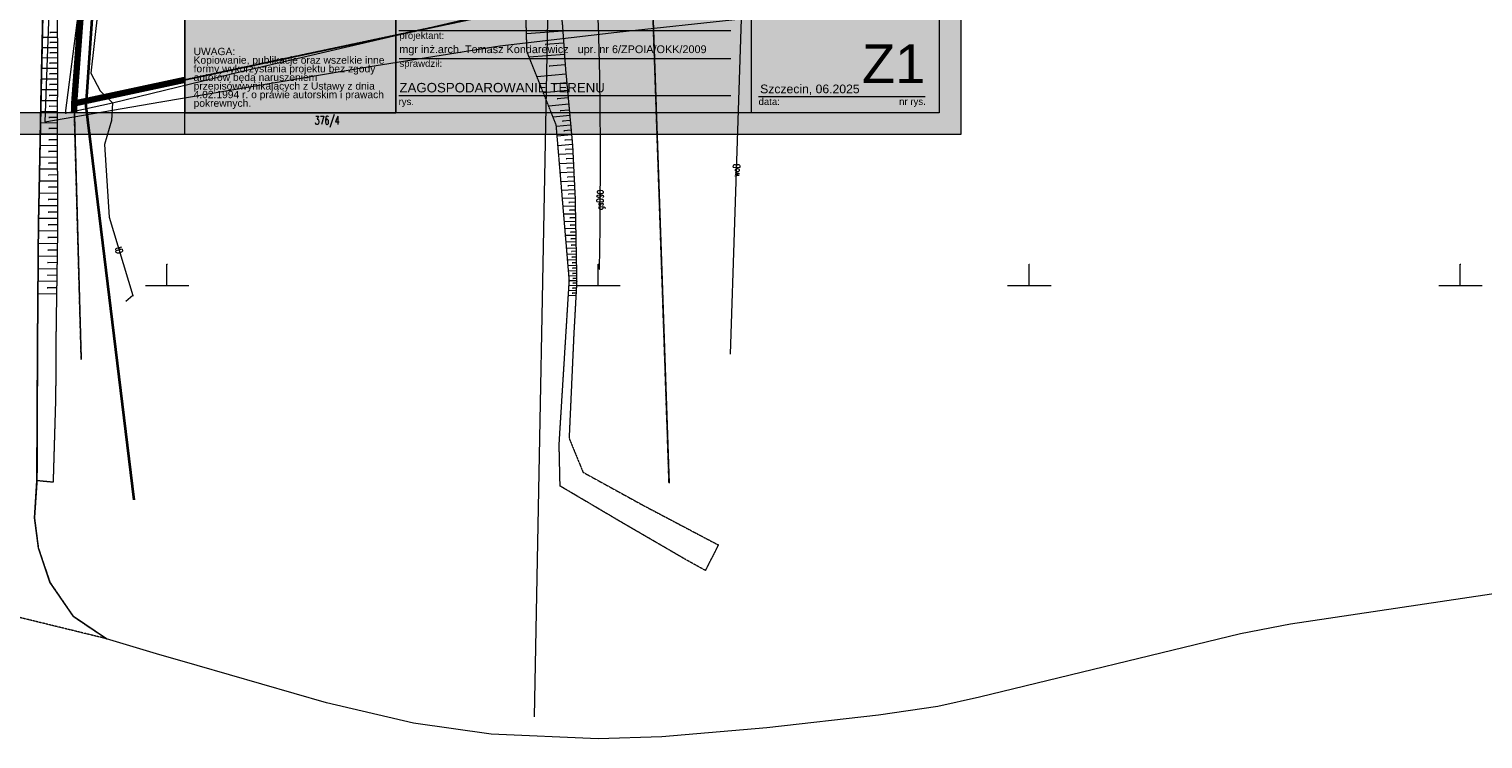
# Model space of a CAD drawing. Extents: x -280518 to 406552, y -27905 to 3675735.
# Tile 5 of 68: x -179824 to -11218, y -27905 to 54352. Entities that reach past the tile are written whole.
import ezdxf

# ---------------------------------------------------------------- set-up
doc = ezdxf.new("R2010")
doc.units = 0
doc.header["$MEASUREMENT"] = 0
doc.linetypes.add('L_0_03', pattern=[1, 0.5, -0.5])
doc.linetypes.add('L_0_06', pattern=[2, 1.5, -0.5])
for name, color, linetype, lineweight in [('000_Inne__niezydentyfikowane__Nr_Pióra__7', 7, 'Continuous', 13), ('0_Nr_Pióra__7', 7, 'Continuous', 13), ('ARCH MAPA RUSINOWO_Nr_Pióra__60', 230, 'Continuous', 211), ('ARCH TABELA_Nr_Pióra__1', 7, 'Continuous', 25), ('ARCH TABELA_Nr_Pióra__21', 7, 'Continuous', 9), ('ARCH TABELA_Nr_Pióra__7', 7, 'Continuous', 13), ('arch wypelnienia_Nr_Pióra__19', 255, 'Continuous', 13), ('arch wypelnienia_Nr_Pióra__21', 7, 'Continuous', 9), ('jezdnia_Nr_Pióra__7', 7, 'Continuous', 13), ('kraweznik_Nr_Pióra__7', 7, 'Continuous', 13), ('ogrodzenie_trwale_Nr_Pióra__7', 7, 'Continuous', 13), ('przewod_gazowy_Atr1_Nr_Pióra__7', 7, 'Continuous', 13), ('przewod_gazowy_Nr_Pióra__7', 7, 'Continuous', 13), ('przewod_telekomunikacyjny_napowietrzny_Nr_Pióra__30', 134, 'Continuous', 35), ('przewod_telekomunikacyjny_podziemny_Atr1_Nr_Pióra__7', 7, 'Continuous', 13), ('przewod_telekomunikacyjny_podziemny_Nr_Pióra__7', 7, 'Continuous', 13), ('przewod_wodociagowy_Atr1_Nr_Pióra__7', 7, 'Continuous', 13), ('przewod_wodociagowy_Nr_Pióra__7', 7, 'Continuous', 13), ('skarpa_nieumocniona_Nr_Pióra__7', 7, 'Continuous', 13), ('Wstawianie_ramki_sekcyjnej_z_opisem_Nr_Pióra__7', 7, 'Continuous', 13)]:
    doc.layers.add(name, color=color, linetype=linetype, lineweight=lineweight)
for name, color, linetype, lineweight, true_color in [('211_numer_dzialki_ewidencyjnej_Nr_Pióra__96', 7, 'Continuous', 13, 0x00d59f), ('218_kontur_uzytku_gruntowego_Nr_Pióra__3', 7, 'Continuous', 13, 0xff6600), ('219_dzialka_ewidencyjna_Nr_Pióra__96', 7, 'Continuous', 13, 0x00d59f)]:
    doc.layers.add(name, color=color, linetype=linetype, lineweight=lineweight, true_color=true_color)
doc.styles.add('GENERATED_STYLE_6', font='arial.ttf')
doc.styles.add('GENERATED_STYLE_8', font='arial.ttf')
doc.styles.add('GENERATED_STYLE_9', font='Simplex.shx', dxfattribs={"bigfont": 'BIGFONT.SHX'})
doc.linetypes.add('L_0_15_SHX', pattern='A,0,[2,Rusinowo ZAGOSPODAROWANIE1.Shx,S=7.5,R=0,X=0,Y=0],-7.5,0', length=7.5)
doc.linetypes.add('L_0_B0_SHX', pattern='A,0,[3,Rusinowo ZAGOSPODAROWANIE1.Shx,S=15,R=0,X=0,Y=0],-15,0', length=15)

msp = doc.modelspace()

# ---------------------------------------------------------------- hatches: boundary and pattern name
at = {"layer": 'arch wypelnienia_Nr_Pióra__19', "linetype": 'Continuous'}
h = msp.add_hatch(color=256, dxfattribs=at)
h.paths.add_polyline_path([(-280518, 189388), (-71768, 189388), (-71768, 42138), (-280518, 42138)], flags=0)
h.paths.add_polyline_path([(-268018, 44638), (-268018, 186888), (-74268, 186888), (-74268, 73694), (-161338, 73694), (-161768, 73694), (-161768, 44638)], flags=0)

# ---------------------------------------------------------------- linework, layer by layer
at = {"layer": '000_Inne__niezydentyfikowane__Nr_Pióra__7', "linetype": 'Continuous', "flags": 128}
for points in [[(-176548, 53955), (-177408, 53945)], [(-117928, 54115), (-122138, 53815)], [(-176548, 53375), (-178288, 53365)], [(-176538, 52785), (-177418, 52785)], [(-117828, 52725), (-119968, 52565)], [(-176528, 50995), (-178338, 51005)], [(-176538, 52195), (-178308, 52185)], [(-176528, 51595), (-177428, 51585)], [(-117738, 51395), (-121828, 51105)], [(-176538, 49775), (-178358, 49785)], [(-176538, 49165), (-177458, 49165)], [(-176528, 50385), (-177438, 50385)], [(-117558, 49115), (-120908, 48805)], [(-117648, 50195), (-119508, 50065)], [(-176548, 47295), (-178418, 47305)], [(-176538, 48545), (-178388, 48545)], [(-176538, 47925), (-177468, 47925)], [(-117388, 47225), (-120168, 46965)], [(-117468, 48125), (-118998, 47985)], [(-176548, 46035), (-178438, 46045)], [(-176548, 46665), (-177488, 46665)], [(-117238, 45645), (-119558, 45435)], [(-117308, 46395), (-118578, 46285)], [(-176558, 44755), (-178468, 44765)], [(-176558, 44115), (-177518, 44115)], [(-176548, 45395), (-177498, 45405)], [(-117118, 44335), (-119048, 44155)], [(-117178, 44965), (-118238, 44865)], [(-176568, 42165), (-178518, 42175)], [(-176558, 43465), (-178498, 43475)], [(-176558, 42815), (-177538, 42825)], [(-117018, 43205), (-118668, 43055)], [(-117068, 43755), (-117948, 43675)], [(-116958, 42655), (-117798, 42575)], [(-176568, 40845), (-178548, 40835)], [(-176568, 41505), (-177548, 41515)], [(-116908, 42095), (-118578, 41945)], [(-116808, 40985), (-118488, 40825)], [(-116858, 41535), (-117698, 41465)], [(-176558, 39505), (-178578, 39485)], [(-176548, 38825), (-177568, 38815)], [(-176558, 40175), (-177558, 40165)], [(-116748, 39885), (-118398, 39805)], [(-116698, 38805), (-118308, 38725)], [(-116778, 40425), (-117608, 40385)], [(-116728, 39345), (-117538, 39305)], [(-176548, 38135), (-178608, 38125)], [(-176548, 37445), (-177578, 37435)], [(-116648, 37755), (-118218, 37685)], [(-116668, 38285), (-117468, 38245)], [(-116618, 37245), (-117398, 37205)], [(-176538, 36745), (-178628, 36725)], [(-176538, 36035), (-177588, 36025)], [(-116598, 36735), (-118128, 36655)], [(-116548, 35735), (-118048, 35655)], [(-116568, 36235), (-117328, 36195)], [(-176518, 33875), (-178688, 33865)], [(-176528, 35325), (-178658, 35305)], [(-176528, 34605), (-177598, 34595)], [(-116508, 34755), (-117968, 34725)], [(-116488, 33815), (-117888, 33795)], [(-116528, 35245), (-117268, 35205)], [(-116498, 34285), (-117208, 34265)], [(-176508, 32405), (-178718, 32395)], [(-176518, 33145), (-177608, 33135)], [(-116468, 32915), (-117818, 32895)], [(-116448, 32055), (-117738, 32035)], [(-116478, 33365), (-117168, 33355)], [(-116458, 32485), (-117118, 32475)], [(-176528, 30925), (-178738, 30965)], [(-176518, 31665), (-177628, 31685)], [(-116438, 31235), (-117668, 31205)], [(-116418, 30435), (-117608, 30415)], [(-116448, 31635), (-117078, 31625)], [(-116428, 30835), (-117038, 30815)], [(-176548, 29455), (-178758, 29495)], [(-176558, 28725), (-177658, 28745)], [(-176538, 30195), (-177638, 30215)], [(-116408, 29685), (-117538, 29655)], [(-116388, 28955), (-117478, 28935)], [(-116418, 30055), (-116998, 30045)], [(-116398, 29315), (-116958, 29305)], [(-176568, 27995), (-178768, 28025)], [(-176578, 27265), (-177678, 27285)], [(-116378, 28255), (-117418, 28235)], [(-116368, 27595), (-117368, 27575)], [(-116388, 28605), (-116918, 28595)], [(-116368, 27925), (-116878, 27915)], [(-116358, 27265), (-116848, 27255)], [(-176598, 26535), (-178778, 26575)], [(-176608, 25815), (-177698, 25825)], [(-116358, 26955), (-117308, 26935)], [(-116338, 26335), (-117258, 26315)], [(-116328, 25745), (-117208, 25735)], [(-116348, 26645), (-116818, 26635)], [(-116338, 26045), (-116788, 26035)], [(-116328, 25465), (-116758, 25455)], [(-176638, 23645), (-178798, 23685)], [(-176618, 25085), (-178788, 25125)], [(-176628, 24365), (-177708, 24385)], [(-116378, 24025), (-117238, 24075)], [(-116348, 24605), (-117208, 24655)], [(-116318, 25175), (-117178, 25165)], [(-116388, 23735), (-116828, 23765)], [(-116358, 24315), (-116788, 24335)], [(-116328, 24895), (-116758, 24915)], [(-116408, 23445), (-117278, 23495)]]:
    msp.add_lwpolyline(points, dxfattribs=at)
at = {"layer": '0_Nr_Pióra__7', "linetype": 'Continuous'}
for p, q in [((-176548, 53955), (-176498, 53955)), ((-117928, 54115), (-117878, 54115)), ((-111668, 53985), (-111618, 53985)), ((-178288, 53365), (-178238, 53365)), ((-177418, 52785), (-177368, 52785)), ((-177408, 53945), (-177358, 53945)), ((-176548, 53375), (-176498, 53375)), ((-176538, 52785), (-176488, 52785)), ((-125218, 52425), (-125168, 52425)), ((-122138, 53815), (-122088, 53815)), ((-119968, 52565), (-119918, 52565)), ((-117828, 52725), (-117778, 52725)), ((-178338, 51005), (-178288, 51005)), ((-178308, 52185), (-178258, 52185)), ((-177428, 51585), (-177378, 51585)), ((-176538, 52195), (-176488, 52195)), ((-176528, 51595), (-176478, 51595)), ((-176528, 51085), (-176478, 51085)), ((-176528, 50995), (-176478, 50995)), ((-122078, 51735), (-122028, 51735)), ((-121828, 51105), (-121778, 51105)), ((-117738, 51395), (-117688, 51395)), ((-178358, 49785), (-178308, 49785)), ((-177458, 49165), (-177408, 49165)), ((-177438, 50385), (-177388, 50385)), ((-176538, 49775), (-176488, 49775)), ((-176538, 49165), (-176488, 49165)), ((-176528, 50385), (-176478, 50385)), ((-172648, 49255), (-172598, 49255)), ((-155088, 49465), (-155038, 49465)), ((-140538, 49965), (-140488, 49965)), ((-119508, 50065), (-119458, 50065)), ((-117648, 50195), (-117598, 50195)), ((-117618, 49745), (-117568, 49745)), ((-117558, 49115), (-117508, 49115)), ((-178418, 47305), (-178368, 47305)), ((-178408, 47705), (-178358, 47705)), ((-178388, 48545), (-178338, 48545)), ((-177468, 47925), (-177418, 47925)), ((-176548, 47295), (-176498, 47295)), ((-176538, 48545), (-176488, 48545)), ((-176538, 47925), (-176488, 47925)), ((-120908, 48805), (-120858, 48805)), ((-118998, 47985), (-118948, 47985)), ((-117468, 48125), (-117418, 48125)), ((-117388, 47225), (-117338, 47225)), ((-113658, 48895), (-113608, 48895)), ((-178438, 46045), (-178388, 46045)), ((-177488, 46665), (-177438, 46665)), ((-176548, 46665), (-176498, 46665)), ((-176548, 46035), (-176498, 46035)), ((-171598, 47195), (-171548, 47195)), ((-170148, 45825), (-170098, 45825)), ((-164548, 45915), (-164498, 45915)), ((-120168, 46965), (-120118, 46965)), ((-118578, 46285), (-118528, 46285)), ((-117308, 46395), (-117258, 46395)), ((-117238, 45645), (-117188, 45645)), ((-178468, 44765), (-178418, 44765)), ((-177518, 44115), (-177468, 44115)), ((-177498, 45405), (-177448, 45405)), ((-176558, 44755), (-176508, 44755)), ((-176558, 44115), (-176508, 44115)), ((-176548, 45395), (-176498, 45395)), ((-175648, 44595), (-175598, 44595)), ((-119558, 45435), (-119508, 45435)), ((-119048, 44155), (-118998, 44155)), ((-118238, 44865), (-118188, 44865)), ((-117178, 44965), (-117128, 44965)), ((-117118, 44335), (-117068, 44335)), ((-178518, 42175), (-178468, 42175)), ((-178498, 43475), (-178448, 43475)), ((-177988, 43605), (-177938, 43605)), ((-177538, 42825), (-177488, 42825)), ((-176568, 42165), (-176518, 42165)), ((-176558, 43465), (-176508, 43465)), ((-176558, 42815), (-176508, 42815)), ((-170248, 43765), (-170198, 43765)), ((-118688, 43255), (-118638, 43255)), ((-118668, 43055), (-118618, 43055)), ((-117948, 43675), (-117898, 43675)), ((-117798, 42575), (-117748, 42575)), ((-117068, 43755), (-117018, 43755)), ((-117018, 43205), (-116968, 43205)), ((-116958, 42655), (-116908, 42655)), ((-178548, 40835), (-178498, 40835)), ((-177548, 41515), (-177498, 41515)), ((-176568, 41505), (-176518, 41505)), ((-176568, 41135), (-176518, 41135)), ((-176568, 40845), (-176518, 40845)), ((-171058, 40975), (-171008, 40975)), ((-118578, 41945), (-118528, 41945)), ((-118488, 40825), (-118438, 40825)), ((-117698, 41465), (-117648, 41465)), ((-116908, 42095), (-116858, 42095)), ((-116858, 41535), (-116808, 41535)), ((-116808, 40985), (-116758, 40985)), ((-116798, 40865), (-116748, 40865)), ((-113588, 41025), (-113538, 41025)), ((-178578, 39485), (-178528, 39485)), ((-177568, 38815), (-177518, 38815)), ((-177558, 40165), (-177508, 40165)), ((-176558, 40175), (-176508, 40175)), ((-176558, 39505), (-176508, 39505)), ((-176548, 38825), (-176498, 38825)), ((-118398, 39805), (-118348, 39805)), ((-117608, 40385), (-117558, 40385)), ((-117538, 39305), (-117488, 39305)), ((-116778, 40425), (-116728, 40425)), ((-116748, 39885), (-116698, 39885)), ((-116728, 39345), (-116678, 39345)), ((-116698, 38805), (-116648, 38805)), ((-178608, 38125), (-178558, 38125)), ((-177578, 37435), (-177528, 37435)), ((-176548, 38135), (-176498, 38135)), ((-176548, 37445), (-176498, 37445)), ((-118308, 38725), (-118258, 38725)), ((-118218, 37685), (-118168, 37685)), ((-117468, 38245), (-117418, 38245)), ((-117398, 37205), (-117348, 37205)), ((-116668, 38285), (-116618, 38285)), ((-116648, 37755), (-116598, 37755)), ((-116618, 37245), (-116568, 37245)), ((-178628, 36725), (-178578, 36725)), ((-177588, 36025), (-177538, 36025)), ((-176538, 36745), (-176488, 36745)), ((-176538, 36035), (-176488, 36035)), ((-118128, 36655), (-118078, 36655)), ((-118048, 35655), (-117998, 35655)), ((-117328, 36195), (-117278, 36195)), ((-116598, 36735), (-116548, 36735)), ((-116568, 36235), (-116518, 36235)), ((-116548, 35735), (-116498, 35735)), ((-178688, 33865), (-178638, 33865)), ((-178658, 35305), (-178608, 35305)), ((-177598, 34595), (-177548, 34595)), ((-176528, 35325), (-176478, 35325)), ((-176528, 34605), (-176478, 34605)), ((-176518, 33875), (-176468, 33875)), ((-117968, 34725), (-117918, 34725)), ((-117888, 33795), (-117838, 33795)), ((-117268, 35205), (-117218, 35205)), ((-117208, 34265), (-117158, 34265)), ((-116528, 35245), (-116478, 35245)), ((-116508, 34915), (-116458, 34915)), ((-116508, 34755), (-116458, 34755)), ((-116498, 34285), (-116448, 34285)), ((-116488, 33815), (-116438, 33815)), ((-178718, 32395), (-178668, 32395)), ((-177608, 33135), (-177558, 33135)), ((-176518, 33145), (-176468, 33145)), ((-176508, 32405), (-176458, 32405)), ((-170538, 32545), (-170488, 32545)), ((-117818, 32895), (-117768, 32895)), ((-117738, 32035), (-117688, 32035)), ((-117168, 33355), (-117118, 33355)), ((-117118, 32475), (-117068, 32475)), ((-116478, 33365), (-116428, 33365)), ((-116468, 32915), (-116418, 32915)), ((-116458, 32485), (-116408, 32485)), ((-116448, 32055), (-116398, 32055)), ((-178738, 31525), (-178688, 31525)), ((-178738, 30965), (-178688, 30965)), ((-177628, 31685), (-177578, 31685)), ((-176528, 30925), (-176478, 30925)), ((-176518, 31665), (-176468, 31665)), ((-176508, 32005), (-176458, 32005)), ((-117668, 31205), (-117618, 31205)), ((-117608, 30415), (-117558, 30415)), ((-117078, 31625), (-117028, 31625)), ((-117038, 30815), (-116988, 30815)), ((-116448, 31635), (-116398, 31635)), ((-116438, 31235), (-116388, 31235)), ((-116428, 30835), (-116378, 30835)), ((-116418, 30435), (-116368, 30435)), ((-113648, 31335), (-113598, 31335)), ((-98008, 31975), (-97958, 31975)), ((-178758, 29495), (-178708, 29495)), ((-177658, 28745), (-177608, 28745)), ((-177638, 30215), (-177588, 30215)), ((-176558, 28725), (-176508, 28725)), ((-176548, 29455), (-176498, 29455)), ((-176538, 30195), (-176488, 30195)), ((-117538, 29655), (-117488, 29655)), ((-117478, 28935), (-117428, 28935)), ((-116998, 30045), (-116948, 30045)), ((-116958, 29305), (-116908, 29305)), ((-116418, 30055), (-116368, 30055)), ((-116408, 29685), (-116358, 29685)), ((-116398, 29315), (-116348, 29315)), ((-116388, 28955), (-116338, 28955)), ((-178768, 28025), (-178718, 28025)), ((-177678, 27285), (-177628, 27285)), ((-176578, 27265), (-176528, 27265)), ((-176568, 27995), (-176518, 27995)), ((-163838, 27125), (-163788, 27125)), ((-117418, 28235), (-117368, 28235)), ((-117368, 27575), (-117318, 27575)), ((-116918, 28595), (-116868, 28595)), ((-116878, 27915), (-116828, 27915)), ((-116848, 27255), (-116798, 27255)), ((-116388, 28605), (-116338, 28605)), ((-116378, 28255), (-116328, 28255)), ((-116368, 27925), (-116318, 27925)), ((-116368, 27595), (-116318, 27595)), ((-116358, 27265), (-116308, 27265)), ((-113838, 27125), (-113788, 27125)), ((-63838, 27125), (-63788, 27125)), ((-13838, 27125), (-13788, 27125)), ((-178778, 26575), (-178728, 26575)), ((-177698, 25825), (-177648, 25825)), ((-176608, 25815), (-176558, 25815)), ((-176598, 26535), (-176548, 26535)), ((-117308, 26935), (-117258, 26935)), ((-117258, 26315), (-117208, 26315)), ((-117208, 25735), (-117158, 25735)), ((-116818, 26635), (-116768, 26635)), ((-116788, 26035), (-116738, 26035)), ((-116758, 25455), (-116708, 25455)), ((-116358, 26955), (-116308, 26955)), ((-116348, 26645), (-116298, 26645)), ((-116338, 26335), (-116288, 26335)), ((-116338, 26045), (-116288, 26045)), ((-116328, 25745), (-116278, 25745)), ((-116328, 25465), (-116278, 25465)), ((-113718, 26535), (-113668, 26535)), ((-178798, 23685), (-178748, 23685)), ((-178788, 25125), (-178738, 25125)), ((-177708, 24385), (-177658, 24385)), ((-176638, 23645), (-176588, 23645)), ((-176628, 24365), (-176578, 24365)), ((-176618, 25085), (-176568, 25085)), ((-166338, 24625), (-166288, 24625)), ((-163838, 24625), (-163788, 24625)), ((-161338, 24625), (-161288, 24625)), ((-117238, 24075), (-117188, 24075)), ((-117208, 24655), (-117158, 24655)), ((-117178, 25165), (-117128, 25165)), ((-117168, 25245), (-117118, 25245)), ((-116828, 23765), (-116778, 23765)), ((-116788, 24335), (-116738, 24335)), ((-116758, 24915), (-116708, 24915)), ((-116388, 23735), (-116338, 23735)), ((-116378, 24025), (-116328, 24025)), ((-116358, 24315), (-116308, 24315)), ((-116348, 24605), (-116298, 24605)), ((-116338, 24625), (-116288, 24625)), ((-116328, 24895), (-116278, 24895)), ((-116318, 25175), (-116268, 25175)), ((-116318, 25075), (-116268, 25075)), ((-113838, 24625), (-113788, 24625)), ((-111338, 24625), (-111288, 24625)), ((-66338, 24625), (-66288, 24625)), ((-63838, 24625), (-63788, 24625)), ((-61338, 24625), (-61288, 24625)), ((-16338, 24625), (-16288, 24625)), ((-13838, 24625), (-13788, 24625)), ((-11338, 24625), (-11288, 24625)), ((-167778, 23495), (-167728, 23495)), ((-117278, 23495), (-117228, 23495))]:
    msp.add_line(p, q, dxfattribs=at)
at = {"layer": '218_kontur_uzytku_gruntowego_Nr_Pióra__3', "linetype": 'L_0_03', "flags": 128}
for points in [[(-171498, 87345), (-174608, 45745)], [(-174608, 45745), (-171498, 87345)], [(-105608, 1715), (-107608, 59895)], [(-121558, 56985), (-174608, 45745)], [(-174608, 45745), (-121558, 56985)], [(-174608, 45745), (-173778, 16055)], [(-173778, 16055), (-174608, 45745)]]:
    msp.add_lwpolyline(points, dxfattribs=at)
at = {"layer": '219_dzialka_ewidencyjna_Nr_Pióra__96', "linetype": 'Continuous', "flags": 128}
for points in [[(-174608, 45745), (-171498, 87345)], [(-107608, 59895), (-105608, 1715)], [(-119648, 57385), (-121238, -25365)], [(-174608, 45745), (-121558, 56985)], [(-174608, 45745), (-173778, 16055)]]:
    msp.add_lwpolyline(points, dxfattribs=at)
at = {"layer": 'ARCH MAPA RUSINOWO_Nr_Pióra__60', "linetype": 'Continuous', "flags": 128}
for points in [[(-174608, 45745), (-172900, 68619)], [(-174577, 44638), (-174608, 45745), (-161768, 48466)]]:
    msp.add_lwpolyline(points, dxfattribs=at)
at = {"layer": 'ARCH TABELA_Nr_Pióra__21', "linetype": 'Continuous'}
for p, q in [((-74268, 186888), (-74268, 44638)), ((-161768, 44638), (-161768, 73694)), ((-137300, 73694), (-137300, 44638)), ((-96076, 73694), (-96076, 44638)), ((-74268, 73694), (-74268, 44638)), ((-137300, 44638), (-137300, 71694)), ((-136938, 54201), (-98439, 54201)), ((-136885, 50958), (-98439, 50958)), ((-136938, 46638), (-98439, 46638)), ((-95233, 46550), (-83824, 46550)), ((-83824, 46550), (-75883, 46550)), ((-171768, 44638), (-278018, 44638)), ((-74268, 44638), (-171768, 44638)), ((-161768, 44638), (-137300, 44638)), ((-161768, 42138), (-161768, 44638)), ((-74268, 44638), (-137300, 44638))]:
    msp.add_line(p, q, dxfattribs=at)
at = {"layer": 'arch wypelnienia_Nr_Pióra__21', "linetype": 'Continuous', "flags": 128}
for points in [[(-280518, 189388), (-71768, 189388), (-71768, 42138), (-280518, 42138)], [(-268018, 44638), (-268018, 186888), (-74268, 186888), (-74268, 73694), (-161338, 73694), (-161768, 73694), (-161768, 44638)]]:
    msp.add_lwpolyline(points, close=True, dxfattribs=at)
at = {"layer": 'jezdnia_Nr_Pióra__7', "linetype": 'L_0_06', "flags": 128}
msp.add_lwpolyline([(285352, 2827935), (277562, 2810715), (271372, 2796145), (261312, 2773715), (249882, 2748165), (248142, 2743375), (242242, 2730355), (233542, 2711115), (225782, 2693815), (216222, 2672415), (206472, 2651165), (189432, 2612485), (187482, 2608135), (184972, 2602115), (182542, 2597365), (177212, 2585275), (170622, 2570005), (165402, 2558665), (157832, 2541405), (155702, 2536775), (151672, 2527605), (145522, 2513615), (142562, 2507015), (140832, 2503265), (142412, 2501085), (141472, 2498445), (138422, 2497425), (134132, 2487705), (129372, 2477255), (128222, 2474565), (124972, 2466885), (117012, 2449375), (106352, 2424875), (104282, 2419625), (103902, 2418795), (99702, 2409535), (95562, 2399875), (87642, 2381835), (82852, 2370845), (77642, 2359275), (68622, 2339005), (62252, 2325005), (55272, 2309035), (49802, 2296505), (46682, 2289075), (39172, 2272255), (34312, 2260185), (31102, 2253365), (26382, 2242235), (21982, 2232225), (18742, 2225015), (13412, 2213415), (10552, 2207355), (2192, 2188925), (-4218, 2175165), (-10418, 2159675), (-12378, 2155195), (-18418, 2141345), (-24688, 2127295), (-25728, 2124725), (-29108, 2114615), (-32478, 2104965), (-33338, 2100765), (-34758, 2094245), (-35368, 2091235), (-35858, 2087735), (-37248, 2077715), (-38488, 2062955), (-40488, 2042055), (-41868, 2026495), (-43328, 2008685), (-44998, 1988755), (-45958, 1975605), (-46308, 1969295), (-47148, 1959485), (-47728, 1954085), (-48898, 1937665), (-49328, 1931645), (-49798, 1925185), (-50978, 1911725), (-51928, 1901785), (-52498, 1895505), (-52638, 1893275), (-54288, 1873965), (-55778, 1857715), (-57198, 1842625), (-59548, 1816765), (-60868, 1801635), (-61588, 1792535), (-62358, 1783205), (-63628, 1767595), (-65018, 1750515), (-65858, 1739665), (-67078, 1724375), (-68348, 1706765), (-68968, 1698255), (-67998, 1697735), (-66158, 1696755), (-66288, 1693695), (-69368, 1693025), (-70898, 1673905), (-71818, 1663695), (-72908, 1651065), (-71818, 1650255), (-68838, 1648015), (-69208, 1644125), (-72428, 1642245), (-73588, 1641565), (-74038, 1632565), (-75068, 1620985), (-75888, 1610175), (-76148, 1606825), (-76458, 1603125), (-77668, 1588945), (-78928, 1574165), (-80628, 1555625), (-83468, 1524215), (-85288, 1497555), (-87588, 1468095), (-91208, 1427565), (-93468, 1401895), (-93858, 1397345), (-93858, 1395575), (-94378, 1368255), (-95148, 1330855), (-96058, 1285265), (-96178, 1279615), (-96828, 1254745), (-97018, 1246705), (-96978, 1243575), (-97168, 1225315), (-97508, 1199625), (-98018, 1187925), (-98038, 1187505), (-98798, 1149585), (-98778, 1148245), (-98868, 1140885), (-98858, 1139475), (-99298, 1129975), (-99438, 1123185), (-100028, 1089835), (-100548, 1068305), (-101018, 1046555), (-101018, 1038645), (-101638, 1027035), (-101968, 1016095), (-102708, 1001885), (-103248, 986485), (-103678, 964745), (-103958, 952075), (-105108, 913625), (-105848, 887645), (-106408, 875755), (-108328, 812425), (-110168, 762165), (-110708, 746275), (-112098, 702445), (-113088, 666595), (-113868, 644795), (-115078, 614545), (-115588, 602865), (-115768, 595095), (-116088, 574855), (-116458, 565835), (-117318, 547885), (-117918, 530015), (-118718, 508845), (-119868, 489945), (-120688, 473315), (-122838, 459495), (-126088, 437525), (-129278, 416565), (-131178, 404385), (-133128, 390885), (-135398, 375905), (-137238, 363925), (-138928, 353525), (-140648, 342455), (-142618, 329865), (-143958, 321975), (-144998, 315285), (-147298, 299535), (-149478, 285165), (-151078, 274965), (-152408, 266605), (-154808, 252685), (-157028, 239535), (-158888, 227805), (-159698, 222255), (-162618, 207805), (-163618, 199855), (-166508, 181855), (-168868, 166415), (-170548, 155795), (-171328, 153835), (-171518, 152625), (-172568, 142445), (-172928, 138825), (-174568, 124875), (-176058, 109515), (-176758, 97375), (-176948, 92825), (-177218, 86205), (-177478, 78255), (-177738, 71655), (-178068, 63225), (-178408, 47705), (-178738, 31525), (-178848, 17605), (-178908, 2015), (-179198, -2285), (-178748, -5785), (-177408, -9745), (-174668, -13735), (-170858, -16295), (-189708, -11695), (-188628, -10625), (-187558, -9075), (-186548, -6185), (-185638, -1895), (-185198, 5835), (-185028, 15845), (-184718, 26615), (-184578, 39355), (-183978, 54135), (-183408, 68005), (-182638, 84115), (-182098, 97175), (-181538, 107115), (-181438, 108665), (-181418, 109075), (-180458, 117875), (-179328, 132325), (-178658, 138785), (-176668, 153635), (-175888, 155595), (-174208, 166215), (-171848, 181655), (-168958, 199655), (-167958, 207605), (-165038, 222055), (-164228, 227605), (-162368, 239335), (-160148, 252485), (-157748, 266405), (-156418, 274765), (-154818, 284965), (-152638, 299335), (-150338, 315085), (-147958, 329665), (-145988, 342255), (-144268, 353325), (-142578, 363725), (-140738, 375705), (-138468, 390685), (-136518, 404185), (-134508, 417385), (-132358, 429425), (-131088, 438045), (-129248, 450125), (-128088, 459485), (-126408, 470305), (-125758, 481125), (-124888, 493635), (-124018, 509495), (-123388, 521235), (-122978, 533825), (-122558, 547795), (-121798, 565635), (-121428, 574655), (-120318, 603055), (-120218, 605595), (-117878, 680105), (-116668, 721455), (-116238, 735805), (-114288, 791095), (-113008, 826295), (-111828, 861685), (-110948, 887905), (-110808, 892095), (-110198, 910515), (-108978, 942695), (-108398, 967385), (-107478, 997945), (-110078, 1000735), (-110018, 1003855), (-107458, 1006055), (-106518, 1042845), (-106128, 1075235), (-105678, 1083985), (-105328, 1099825), (-105278, 1116265), (-105058, 1129985), (-104958, 1141335), (-104628, 1154485), (-104128, 1166615), (-103998, 1169725), (-103698, 1177155), (-103308, 1186965), (-102678, 1202465), (-102558, 1204995), (-102208, 1223815), (-101778, 1242105), (-101808, 1246065), (-101768, 1249565), (-101578, 1259515), (-101208, 1283065), (-100978, 1304485), (-100688, 1320605), (-100388, 1334815), (-100168, 1356825), (-99438, 1379165), (-99128, 1387805), (-98918, 1393495), (-98958, 1398255), (-97928, 1409905), (-95518, 1435485), (-93868, 1454415), (-92328, 1472725), (-90368, 1495965), (-88468, 1519805), (-86718, 1540325), (-85308, 1558135), (-84278, 1574405), (-84268, 1574615), (-83358, 1583795), (-82438, 1595745), (-81538, 1606295), (-81108, 1612225), (-79798, 1626805), (-78498, 1641435), (-77258, 1657215), (-76558, 1667145), (-75698, 1679405), (-74578, 1693635), (-72978, 1711465), (-72178, 1721495), (-71218, 1733565), (-70798, 1739565), (-70658, 1741515), (-70498, 1743625), (-69528, 1756105), (-68828, 1765425), (-68158, 1775315), (-66938, 1789605), (-65808, 1801915), (-64918, 1811335), (-66978, 1812415), (-66698, 1815035), (-64458, 1817105), (-64208, 1819525), (-63618, 1826775), (-62818, 1835765), (-61508, 1850405), (-59438, 1872275), (-57548, 1891655), (-57538, 1891835), (-57358, 1894535), (-56918, 1898785), (-55478, 1916905), (-54488, 1929325), (-53288, 1944045), (-51998, 1959975), (-51848, 1963055), (-50228, 1984085), (-48368, 2006245), (-47858, 2012785), (-47528, 2016925), (-46658, 2027645), (-45228, 2047035), (-43258, 2065755), (-42138, 2077455), (-41398, 2086625), (-39838, 2096225), (-39088, 2101665), (-36008, 2111085), (-30918, 2126755), (-28628, 2132085), (-22608, 2145285), (-15308, 2161775), (-7678, 2179785), (-2798, 2190825), (5692, 2210185), (12482, 2225545), (16652, 2234245), (15622, 2235125), (13012, 2237375), (14282, 2239655), (18812, 2238805), (25372, 2253565), (31502, 2267505), (37882, 2282445), (48052, 2305985), (54012, 2319585), (60802, 2335035), (71522, 2359225), (77492, 2372395), (82762, 2384435), (87872, 2395355), (93792, 2408485), (98232, 2418455), (100652, 2424115), (106712, 2439135), (115532, 2458795), (121482, 2471965), (127862, 2486975), (137672, 2509465), (145782, 2527865), (148912, 2534925), (154652, 2547475), (160232, 2560135), (171642, 2586155), (176852, 2597615), (188952, 2625315), (200582, 2651315), (213412, 2680675), (225912, 2709015), (241742, 2744305), (248712, 2760375), (256902, 2778435), (262642, 2791385), (268382, 2805115), (275892, 2822285), (282782, 2838335), (286312, 2845915), (287452, 2848965), (288852, 2853845), (289672, 2857055), (290982, 2863555), (291382, 2868555), (290982, 2875955), (287442, 2886725), (285262, 2894025), (279772, 2911015), (274092, 2928565), (268292, 2946165), (263492, 2960475), (257562, 2978755), (251142, 2999295), (247412, 3011305), (244022, 3012015), (243492, 3014185), (244262, 3015205), (245482, 3016825), (242372, 3025045), (239212, 3033265), (235122, 3046735), (228852, 3065575), (221372, 3087105), (210472, 3118905), (201572, 3145395), (187962, 3186545), (179252, 3212295), (164932, 3255075), (162792, 3261355), (147712, 3305585), (136282, 3339725), (124862, 3373705), (114512, 3404895), (104142, 3435685), (92452, 3469795), (80652, 3505105), (71072, 3534345), (61322, 3563015), (55562, 3580805), (47392, 3605815), (39312, 3629445), (30822, 3654705), (23692, 3675735), (29012, 3672615), (37082, 3648765), (47012, 3619115), (59622, 3581175), (70602, 3548355), (84412, 3507035), (101152, 3456755), (109592, 3432165), (118372, 3405845), (124312, 3388015), (126222, 3382625), (134182, 3358855), (145872, 3324035), (155952, 3293965), (168332, 3257125), (177392, 3230435), (188052, 3199365), (192912, 3184185), (194622, 3179425), (206432, 3143505), (215392, 3117275), (222122, 3097535), (225682, 3087355), (229372, 3076555), (235662, 3058245), (242292, 3038345), (248482, 3020185), (251102, 3012725), (256642, 2995965), (260332, 2984965), (265992, 2968285), (269452, 2958075), (271232, 2953335), (273152, 2947935), (278902, 2930235), (285432, 2910705), (287772, 2903915), (289992, 2896225), (294622, 2881135), (296622, 2868365), (295872, 2863745), (294862, 2857185), (293192, 2850905), (291792, 2846365), (291312, 2844795), (287432, 2834905)], close=True, dxfattribs=at)
at = {"layer": 'kraweznik_Nr_Pióra__7', "linetype": 'Continuous', "flags": 128}
msp.add_lwpolyline([(-3228, -10095), (-33548, -14595), (-39348, -15745), (-69598, -23055), (-74438, -24135), (-81298, -25165), (-94268, -26615), (-106438, -27665), (-113838, -27905), (-126238, -27375), (-135248, -26075), (-145338, -23735), (-160348, -19415), (-165048, -18065), (-170858, -16295), (-174668, -13735), (-177408, -9745), (-178748, -5785), (-179198, -2285), (-178908, 2015), (-178848, 17605), (-178738, 31525), (-178408, 47705), (-178068, 63225)], dxfattribs=at)
at = {"layer": 'ogrodzenie_trwale_Nr_Pióra__7', "linetype": 'Continuous', "flags": 128}
for points in [[(-172198, 72785), (-172798, 66475), (-175648, 44595)], [(-175648, 44595), (-170148, 45825), (-155088, 49465), (-126698, 56075), (-124708, 56565), (-122228, 57055), (-118318, 58115), (-115098, 58655), (-106248, 60365), (-100168, 61725), (-88128, 63785), (-83018, 64935), (-82898, 65205)]]:
    msp.add_lwpolyline(points, dxfattribs=at)
at = {"layer": 'ogrodzenie_trwale_Nr_Pióra__7', "linetype": 'L_0_15_SHX', "flags": 128}
for points in [[(-172198, 72785), (-172798, 66475), (-175648, 44595)], [(-175648, 44595), (-170148, 45825), (-155088, 49465), (-126698, 56075), (-124708, 56565), (-122228, 57055), (-118318, 58115), (-115098, 58655), (-106248, 60365), (-100168, 61725), (-88128, 63785), (-83018, 64935), (-82898, 65205)]]:
    msp.add_lwpolyline(points, dxfattribs=at)
at = {"layer": 'przewod_gazowy_Nr_Pióra__7', "linetype": 'Continuous', "flags": 128}
msp.add_lwpolyline([(-96818, 141135), (-97088, 126805), (-97378, 119675), (-97688, 114405), (-98758, 107595), (-99808, 98985), (-100888, 94075), (-102498, 90195), (-103838, 85925), (-107198, 77215), (-110958, 68615), (-113038, 64005), (-114348, 59775), (-113828, 54905), (-113658, 48895), (-113588, 41025), (-113648, 31335), (-113718, 26535)], dxfattribs=at)
at = {"layer": 'przewod_telekomunikacyjny_napowietrzny_Nr_Pióra__30', "linetype": 'Continuous'}
for p, q in [((-173188, 45435), (-169968, 92475)), ((-167638, -215), (-173188, 45435)), ((-173188, 45435), (-173138, 45435)), ((-173188, 45435), (-173138, 45435))]:
    msp.add_line(p, q, dxfattribs=at)
at = {"layer": 'przewod_telekomunikacyjny_napowietrzny_Nr_Pióra__30', "linetype": 'L_0_B0_SHX'}
for p, q in [((-173188, 45435), (-169968, 92475)), ((-167638, -215), (-173188, 45435))]:
    msp.add_line(p, q, dxfattribs=at)
at = {"layer": 'przewod_telekomunikacyjny_podziemny_Nr_Pióra__7', "linetype": 'Continuous', "flags": 128}
msp.add_lwpolyline([(-165548, 141065), (-166868, 128405), (-165448, 127575), (-166538, 108725), (-167398, 98715), (-167808, 93855), (-168678, 82015), (-170208, 73405), (-171408, 60305), (-172648, 49255), (-171598, 47195), (-170148, 45825), (-170248, 43765), (-171058, 40975), (-170538, 32545), (-167778, 23495), (-168618, 22795)], dxfattribs=at)
at = {"layer": 'przewod_wodociagowy_Nr_Pióra__7', "linetype": 'Continuous', "flags": 128}
msp.add_lwpolyline([(-190318, 138705), (-184778, 138295), (-176358, 137275), (-171048, 136625), (-172438, 127515), (-173508, 113575), (-174668, 100955), (-175178, 93075), (-175668, 85635), (-176758, 70945), (-177368, 60475), (-177988, 43605), (-164548, 45915), (-140538, 49965), (-125218, 52425), (-111668, 53985), (-97248, 55535), (-98008, 31975), (-98518, 16685)], dxfattribs=at)
at = {"layer": 'skarpa_nieumocniona_Nr_Pióra__7', "linetype": 'L_0_06', "flags": 128}
for points in [[(-101398, -8385), (-103778, -7065), (-111318, -2685), (-118238, 1395), (-118348, 6225), (-117168, 25245), (-118688, 43255), (-122078, 51735), (-122228, 57055), (-121848, 62435), (-119886, 68687), (-118278, 82125), (-115678, 90085), (-114391, 92050), (-109018, 100465), (-104059, 99746), (-105148, 97405), (-105198, 97305), (-108438, 91255), (-112308, 84155), (-115038, 78505), (-115848, 74375), (-116368, 71205), (-117578, 63605), (-118318, 58115), (-117978, 54805), (-117618, 49745), (-116798, 40865), (-116508, 34915), (-116318, 25075), (-116658, 18895), (-117198, 6935), (-115588, 3005), (-108728, -765), (-99888, -5425)], [(-176508, 32005), (-176698, 19845), (-176748, 11665), (-177038, 1835), (-178908, 2015), (-178848, 17605), (-178738, 31525), (-178408, 47705), (-178068, 63225), (-177738, 71655), (-176728, 67635), (-176698, 66345), (-176628, 62975), (-176528, 51085), (-176568, 41135)], [(-176508, 32005), (-176698, 19845), (-176748, 11665), (-177038, 1835), (-178908, 2015), (-178848, 17605), (-178738, 31525), (-178408, 47705), (-178068, 63225), (-177738, 71655), (-176728, 67635), (-176698, 66345), (-176628, 62975), (-176528, 51085), (-176568, 41135)]]:
    msp.add_lwpolyline(points, close=True, dxfattribs=at)
at = {"layer": 'Wstawianie_ramki_sekcyjnej_z_opisem_Nr_Pióra__7', "linetype": 'Continuous', "flags": 128}
for points in [[(-163838, 24625), (-163838, 27125)], [(-163838, 24625), (-163838, 27125)], [(-113838, 24625), (-113838, 27125)], [(-113838, 24625), (-113838, 27125)], [(-113838, 24625), (-113838, 27125)], [(-113838, 24625), (-113838, 27125)], [(-63838, 24625), (-63838, 27125)], [(-63838, 24625), (-63838, 27125)], [(-13838, 24625), (-13838, 27125)], [(-13838, 24625), (-13838, 27125)], [(-166338, 24625), (-161338, 24625)], [(-166338, 24625), (-161338, 24625)], [(-116338, 24625), (-113838, 24625)], [(-116338, 24625), (-113838, 24625)], [(-113838, 24625), (-111338, 24625)], [(-113838, 24625), (-111338, 24625)], [(-66338, 24625), (-61338, 24625)], [(-66338, 24625), (-61338, 24625)], [(-16338, 24625), (-11338, 24625)], [(-16338, 24625), (-11338, 24625)]]:
    msp.add_lwpolyline(points, dxfattribs=at)

# ---------------------------------------------------------------- texts
at = {"layer": '211_numer_dzialki_ewidencyjnej_Nr_Pióra__96', "linetype": 'Continuous', "insert": (-146692, 44280), "char_height": 1000, "attachment_point": 1, "style": 'GENERATED_STYLE_9'}
msp.add_mtext('{\\W0.660000x;376/4}', dxfattribs=at)
at = {"layer": 'ARCH TABELA_Nr_Pióra__1', "linetype": 'Continuous', "insert": (-136870, 48115), "char_height": 1100, "attachment_point": 1, "style": 'GENERATED_STYLE_8'}
msp.add_mtext('{ZAGOSPODAROWANIE TERENU}', dxfattribs=at)
at = {"layer": 'ARCH TABELA_Nr_Pióra__7', "linetype": 'Continuous', "style": 'GENERATED_STYLE_6'}
for s, insert, char_height, attachment_point in [('{projektant:}', (-136885, 54019), 797.9, 1), ('{mgr inż.arch. Tomasz Kondarewicz   upr. nr 6/ZPOIA/OKK/2009}', (-136885, 52468), 900, 1), ('{Z1}', (-75883, 52593), 4500, 3), ('{sprawdził:}', (-136874, 50776), 797.9, 1), ('{Szczecin, 06.2025}', (-95040, 47925), 1010.64, 1), ('{rys.}', (-136975, 46352), 797.9, 1), ('{data:}', (-95226, 46352), 797.9, 1), ('{nr rys.}', (-78923, 46368), 797.9, 1)]:
    msp.add_mtext(s, dxfattribs=dict(at, insert=insert, char_height=char_height, attachment_point=attachment_point))
at = {"layer": 'ARCH TABELA_Nr_Pióra__7', "linetype": 'Continuous', "insert": (-160742, 52187), "char_height": 851.064, "width": 22417.04, "attachment_point": 1, "line_spacing_factor": 0.703415, "style": 'GENERATED_STYLE_6'}
msp.add_mtext('{UWAGA:\\PKopiowanie, publikacje oraz wszelkie inne formy wykorzystania projektu bez zgody autorów będą naruszeniem przepisówwynikających z Ustawy z dnia 4.02.1994 r. o prawie autorskim i prawach pokrewnych.}', dxfattribs=at)
at = {"layer": 'przewod_gazowy_Atr1_Nr_Pióra__7', "linetype": 'Continuous', "insert": (-114018, 33432), "char_height": 750, "attachment_point": 1, "rotation": 88, "style": 'GENERATED_STYLE_9'}
msp.add_mtext('{\\W0.660000x;gsD90}', dxfattribs=at)
at = {"layer": 'przewod_telekomunikacyjny_podziemny_Atr1_Nr_Pióra__7', "linetype": 'Continuous', "insert": (-169128, 29201), "char_height": 750, "attachment_point": 1, "rotation": 285.3, "style": 'GENERATED_STYLE_9'}
msp.add_mtext('{\\W0.660000x;tD}', dxfattribs=at)
at = {"layer": 'przewod_wodociagowy_Atr1_Nr_Pióra__7', "linetype": 'Continuous', "insert": (-98220, 37293), "char_height": 750, "attachment_point": 1, "rotation": 86.5, "style": 'GENERATED_STYLE_9'}
msp.add_mtext('{\\W0.660000x;woB}', dxfattribs=at)

doc.saveas('drawing.dxf')
